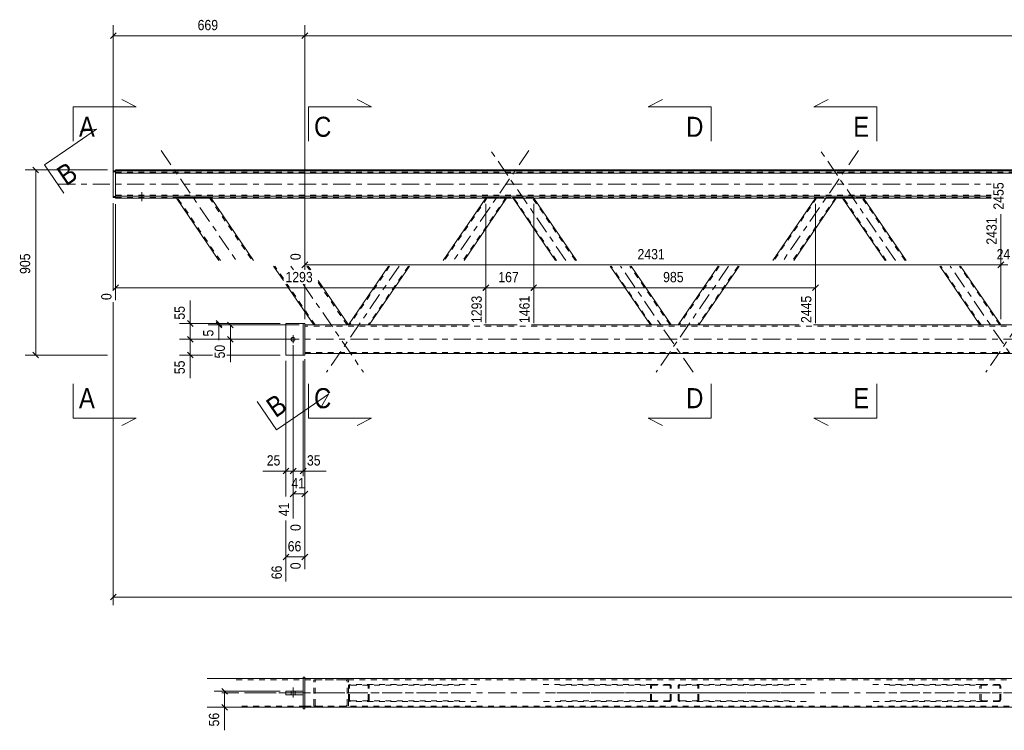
# Model space of a CAD drawing. Header units: millimetres. Extents: x 0 to 914, y 0 to 420.
# Tile 3 of 11: x 99 to 271, y 209 to 333. Entities that reach past the tile are written whole.
import ezdxf

# ---------------------------------------------------------------- set-up
doc = ezdxf.new("R2010")
doc.units = ezdxf.units.MM
for name, pattern in [('XKITLINE00', [0]), ('XKITLINE01', [4, 1, -1, 1, -1]), ('XKITLINE03', [6, 3, -1, 1, -1])]:
    doc.linetypes.add(name, pattern=pattern)
for name, color, linetype, lineweight in [('Element', 2, 'Continuous', 0), ('Przekrój', 7, 'Continuous', 0), ('Wymiar', 4, 'Continuous', 0), ('Śruba', 3, 'Continuous', 0)]:
    doc.layers.add(name, color=color, linetype=linetype, lineweight=lineweight)
doc.styles.add('ARIAL', font='ARIAL.TTF')

msp = doc.modelspace()

# ---------------------------------------------------------------- linework, layer by layer
at = {"layer": 'Element', "linetype": 'XKITLINE03', "lineweight": 0}
for p, q in [((123.52, 310.5), (136.65, 291.31)), ((187.74, 310.5), (174.6, 291.31)), ((194.22, 291.31), (181.09, 310.5)), ((245.3, 310.5), (232.17, 291.31)), ((251.79, 291.31), (238.66, 310.5)), ((105.58, 304.65), (268.49, 304.65)), ((146.19, 290.31), (146.62, 289.68)), ((165.07, 290.31), (152.41, 271.81)), ((216.42, 271.81), (203.76, 290.31)), ((222.63, 290.31), (209.97, 271.81)), ((273.99, 271.81), (261.33, 290.31)), ((280.2, 290.31), (267.54, 271.81)), ((148.35, 287.16), (158.85, 271.81)), ((138.62, 277.56), (633.17, 277.56)), ((134.11, 215.81), (158.85, 215.81)), ((138.62, 215.81), (633.17, 215.81)), ((177.15, 215.81), (152.41, 215.81)), ((216.42, 215.81), (191.68, 215.81)), ((234.72, 215.81), (209.97, 215.81)), ((273.99, 215.81), (249.24, 215.81)), ((292.28, 215.81), (267.54, 215.81))]:
    msp.add_line(p, q, dxfattribs=at)
at = {"layer": 'Element', "linetype": 'XKITLINE00', "lineweight": 0}
for p, q in [((115.58, 306.98), (115.18, 306.98)), ((115.18, 302.32), (115.18, 306.98)), ((115.18, 306.82), (115.58, 306.82)), ((115.58, 307.13), (115.58, 306.57)), ((115.58, 307.13), (664.28, 307.13)), ((115.58, 306.97), (664.28, 306.97)), ((115.58, 306.82), (115.58, 302.32)), ((664.28, 306.57), (115.58, 306.57)), ((115.58, 302.32), (115.18, 302.32)), ((115.58, 302.57), (115.58, 302.17)), ((115.58, 302.57), (268.49, 302.57)), ((115.58, 302.17), (126.67, 302.17)), ((126.2, 302.17), (133.63, 291.31)), ((126.67, 302.17), (126.68, 302.17)), ((126.68, 302.17), (131.77, 302.17)), ((126.68, 302.17), (131.77, 302.17)), ((131.77, 302.17), (131.78, 302.17)), ((268.49, 302.17), (131.78, 302.17)), ((132.25, 302.17), (139.68, 291.31)), ((180.22, 302.17), (172.79, 291.31)), ((183.85, 302.17), (176.42, 291.31)), ((192.41, 291.31), (184.98, 302.17)), ((196.04, 291.31), (188.61, 302.17)), ((237.78, 302.17), (230.35, 291.31)), ((241.42, 302.17), (233.99, 291.31)), ((249.97, 291.31), (242.54, 302.17)), ((253.61, 291.31), (246.18, 302.17)), ((143.16, 290.31), (144.88, 287.81)), ((149.22, 290.31), (149.65, 289.68)), ((163.25, 290.31), (156.24, 280.06)), ((166.88, 290.31), (159.87, 280.06)), ((208.96, 280.06), (201.94, 290.31)), ((212.59, 280.06), (205.58, 290.31)), ((220.82, 290.31), (213.8, 280.06)), ((224.45, 290.31), (217.44, 280.06)), ((266.52, 280.06), (259.51, 290.31)), ((270.16, 280.06), (263.14, 290.31)), ((145.32, 287.16), (150.18, 280.06)), ((150.94, 287.81), (156.24, 280.06)), ((145.32, 274.81), (145.32, 280.31)), ((145.32, 280.31), (148.32, 280.31)), ((148.62, 280.31), (148.32, 280.31)), ((148.32, 280.31), (148.32, 274.81)), ((148.62, 274.81), (148.62, 280.31)), ((150.18, 280.06), (148.62, 280.06)), ((150.18, 280.06), (150.18, 280.06)), ((155.75, 280.06), (150.18, 280.06)), ((156.2, 280.06), (155.75, 280.06)), ((156.24, 280.06), (156.2, 280.06)), ((177.36, 280.06), (156.23, 280.06)), ((156.24, 280.06), (156.24, 280.06)), ((185.71, 280.06), (179.88, 280.06)), ((234.92, 280.06), (188.23, 280.06)), ((615.55, 280.06), (237.44, 280.06)), ((148.32, 274.81), (145.32, 274.81)), ((148.32, 274.81), (148.62, 274.81)), ((148.62, 275.06), (623.17, 275.06)), ((148.32, 218.56), (148.62, 218.56)), ((148.32, 218.56), (148.32, 213.06)), ((148.62, 218.56), (148.62, 213.06)), ((131.56, 218.31), (148.32, 218.31)), ((623.17, 218.31), (148.62, 218.31)), ((145.32, 215.51), (145.32, 216.11)), ((148.32, 216.11), (145.32, 216.11)), ((148.32, 215.51), (145.32, 215.51)), ((148.32, 216.11), (148.32, 215.51)), ((131.56, 213.31), (148.32, 213.31)), ((148.62, 213.31), (623.17, 213.31)), ((155.75, 213.31), (148.62, 213.31)), ((150.65, 213.31), (150.66, 213.31)), ((155.75, 213.31), (155.77, 213.31)), ((148.32, 213.06), (148.62, 213.06))]:
    msp.add_line(p, q, dxfattribs=at)
at = {"layer": 'Element', "linetype": 'XKITLINE01', "lineweight": 0}
for p, q in [((115.58, 302.32), (115.58, 306.98)), ((115.58, 306.97), (115.58, 306.73)), ((115.58, 306.73), (664.28, 306.73)), ((115.58, 306.62), (664.28, 306.62)), ((115.58, 306.57), (115.58, 302.63)), ((115.58, 306.57), (115.58, 306.28)), ((115.58, 302.73), (115.58, 302.57)), ((115.58, 302.73), (268.49, 302.73)), ((115.58, 302.67), (268.49, 302.67)), ((115.58, 302.48), (115.18, 302.48)), ((115.58, 302.33), (268.49, 302.33)), ((126.13, 302.32), (126.1, 302.31)), ((126.19, 302.18), (126.1, 302.31)), ((126.23, 302.32), (126.13, 302.32)), ((126.19, 302.18), (126.2, 302.17)), ((126.19, 302.18), (126.23, 302.18)), ((126.39, 302.33), (126.23, 302.32)), ((126.23, 302.18), (126.34, 302.17)), ((126.34, 302.31), (126.36, 302.32)), ((133.87, 291.31), (126.34, 302.31)), ((126.34, 302.31), (126.43, 302.18)), ((126.34, 302.17), (126.49, 302.17)), ((126.36, 302.32), (126.41, 302.32)), ((126.57, 302.33), (126.39, 302.33)), ((126.41, 302.32), (126.48, 302.32)), ((126.45, 302.18), (126.43, 302.18)), ((126.5, 302.18), (126.45, 302.18)), ((126.48, 302.32), (126.58, 302.32)), ((126.49, 302.17), (126.67, 302.17)), ((126.58, 302.18), (126.5, 302.18)), ((126.57, 302.33), (131.66, 302.33)), ((126.58, 302.32), (131.67, 302.32)), ((126.68, 302.18), (126.58, 302.18)), ((126.67, 302.17), (126.68, 302.17)), ((126.68, 302.18), (131.77, 302.18)), ((131.85, 302.33), (131.66, 302.33)), ((131.67, 302.32), (131.76, 302.32)), ((131.76, 302.32), (131.84, 302.32)), ((131.86, 302.18), (131.77, 302.18)), ((131.77, 302.17), (131.78, 302.17)), ((131.78, 302.17), (131.95, 302.17)), ((131.84, 302.32), (131.89, 302.32)), ((132.01, 302.32), (131.85, 302.33)), ((131.94, 302.18), (131.86, 302.18)), ((131.89, 302.32), (131.91, 302.31)), ((131.91, 302.31), (139.44, 291.31)), ((132, 302.18), (131.91, 302.31)), ((131.99, 302.18), (131.94, 302.18)), ((131.95, 302.17), (132.11, 302.17)), ((132, 302.18), (131.99, 302.18)), ((132.12, 302.32), (132.01, 302.32)), ((132.11, 302.17), (132.21, 302.18)), ((132.16, 302.31), (132.12, 302.32)), ((132.25, 302.18), (132.16, 302.31)), ((132.21, 302.18), (132.25, 302.18)), ((132.25, 302.18), (132.25, 302.17)), ((180.48, 302.29), (172.97, 291.31)), ((183.75, 302.29), (176.24, 291.31)), ((180.24, 302.21), (180.22, 302.17)), ((180.24, 302.21), (180.3, 302.29)), ((180.24, 302.21), (180.27, 302.21)), ((180.27, 302.21), (180.35, 302.2)), ((180.33, 302.29), (180.3, 302.29)), ((180.41, 302.29), (180.33, 302.29)), ((180.35, 302.2), (180.46, 302.2)), ((180.53, 302.3), (180.41, 302.29)), ((180.44, 302.21), (180.43, 302.21)), ((180.48, 302.21), (180.44, 302.21)), ((180.46, 302.2), (180.6, 302.2)), ((180.48, 302.29), (180.49, 302.29)), ((180.54, 302.21), (180.48, 302.21)), ((180.49, 302.29), (180.53, 302.29)), ((180.67, 302.3), (180.53, 302.3)), ((180.53, 302.29), (180.59, 302.29)), ((180.6, 302.21), (180.54, 302.21)), ((180.59, 302.29), (180.66, 302.29)), ((180.6, 302.21), (183.51, 302.21)), ((180.6, 302.2), (183.51, 302.2)), ((180.66, 302.29), (183.57, 302.29)), ((180.67, 302.3), (183.57, 302.3)), ((183.58, 302.21), (183.51, 302.21)), ((183.51, 302.2), (183.65, 302.2)), ((183.71, 302.3), (183.57, 302.3)), ((183.57, 302.29), (183.64, 302.29)), ((183.64, 302.21), (183.58, 302.21)), ((183.64, 302.29), (183.7, 302.29)), ((183.68, 302.21), (183.64, 302.21)), ((183.65, 302.2), (183.77, 302.2)), ((183.7, 302.21), (183.68, 302.21)), ((183.7, 302.29), (183.74, 302.29)), ((183.83, 302.29), (183.71, 302.3)), ((183.74, 302.29), (183.75, 302.29)), ((183.77, 302.2), (183.85, 302.21)), ((183.91, 302.29), (183.83, 302.29)), ((183.88, 302.21), (183.85, 302.17)), ((183.85, 302.21), (183.88, 302.21)), ((183.88, 302.21), (183.93, 302.29)), ((183.93, 302.29), (183.91, 302.29)), ((184.95, 302.21), (184.9, 302.29)), ((184.92, 302.29), (184.9, 302.29)), ((185, 302.29), (184.92, 302.29)), ((184.98, 302.17), (184.95, 302.21)), ((184.95, 302.21), (184.98, 302.21)), ((184.98, 302.21), (185.06, 302.2)), ((185.12, 302.3), (185, 302.29)), ((185.06, 302.2), (185.18, 302.2)), ((192.59, 291.31), (185.08, 302.29)), ((185.08, 302.29), (185.13, 302.21)), ((185.08, 302.29), (185.09, 302.29)), ((185.09, 302.29), (185.13, 302.29)), ((185.25, 302.3), (185.12, 302.3)), ((185.13, 302.29), (185.19, 302.29)), ((185.15, 302.21), (185.13, 302.21)), ((185.19, 302.21), (185.15, 302.21)), ((185.18, 302.2), (185.32, 302.2)), ((185.19, 302.29), (185.26, 302.29)), ((185.25, 302.21), (185.19, 302.21)), ((185.25, 302.3), (188.16, 302.3)), ((185.32, 302.21), (185.25, 302.21)), ((185.26, 302.29), (188.17, 302.29)), ((185.32, 302.21), (188.22, 302.21)), ((185.32, 302.2), (188.23, 302.2)), ((188.3, 302.3), (188.16, 302.3)), ((188.17, 302.29), (188.24, 302.29)), ((188.29, 302.21), (188.22, 302.21)), ((188.23, 302.2), (188.37, 302.2)), ((188.24, 302.29), (188.29, 302.29)), ((188.29, 302.29), (188.34, 302.29)), ((188.35, 302.21), (188.29, 302.21)), ((188.42, 302.29), (188.3, 302.3)), ((188.34, 302.29), (188.35, 302.29)), ((195.86, 291.31), (188.35, 302.29)), ((188.35, 302.29), (188.4, 302.21)), ((188.39, 302.21), (188.35, 302.21)), ((188.37, 302.2), (188.48, 302.2)), ((188.4, 302.21), (188.39, 302.21)), ((188.5, 302.29), (188.42, 302.29)), ((188.48, 302.2), (188.56, 302.21)), ((188.53, 302.29), (188.5, 302.29)), ((188.58, 302.21), (188.53, 302.29)), ((188.56, 302.21), (188.58, 302.21)), ((188.61, 302.17), (188.58, 302.21)), ((238.04, 302.29), (230.53, 291.31)), ((241.32, 302.29), (233.81, 291.31)), ((237.81, 302.21), (237.78, 302.17)), ((237.81, 302.21), (237.86, 302.29)), ((237.81, 302.21), (237.84, 302.21)), ((237.84, 302.21), (237.91, 302.2)), ((237.89, 302.29), (237.86, 302.29)), ((237.97, 302.29), (237.89, 302.29)), ((237.91, 302.2), (238.03, 302.2)), ((238.09, 302.3), (237.97, 302.29)), ((238, 302.21), (237.99, 302.21)), ((238.04, 302.21), (238, 302.21)), ((238.03, 302.2), (238.17, 302.2)), ((238.04, 302.29), (238.06, 302.29)), ((238.1, 302.21), (238.04, 302.21)), ((238.06, 302.29), (238.1, 302.29)), ((238.23, 302.3), (238.09, 302.3)), ((238.1, 302.29), (238.16, 302.29)), ((238.17, 302.21), (238.1, 302.21)), ((238.16, 302.29), (238.23, 302.29)), ((238.17, 302.21), (241.08, 302.21)), ((238.17, 302.2), (241.08, 302.2)), ((238.23, 302.3), (241.14, 302.3)), ((238.23, 302.29), (241.14, 302.29)), ((241.15, 302.21), (241.08, 302.21)), ((241.08, 302.2), (241.22, 302.2)), ((241.28, 302.3), (241.14, 302.3)), ((241.14, 302.29), (241.21, 302.29)), ((241.21, 302.21), (241.15, 302.21)), ((241.21, 302.29), (241.26, 302.29)), ((241.25, 302.21), (241.21, 302.21)), ((241.22, 302.2), (241.33, 302.2)), ((241.26, 302.21), (241.25, 302.21)), ((241.26, 302.29), (241.3, 302.29)), ((241.4, 302.29), (241.28, 302.3)), ((241.3, 302.29), (241.32, 302.29)), ((241.33, 302.2), (241.42, 302.21)), ((241.47, 302.29), (241.4, 302.29)), ((241.45, 302.21), (241.42, 302.17)), ((241.42, 302.21), (241.45, 302.21)), ((241.45, 302.21), (241.5, 302.29)), ((241.5, 302.29), (241.47, 302.29)), ((242.51, 302.21), (242.46, 302.29)), ((242.49, 302.29), (242.46, 302.29)), ((242.56, 302.29), (242.49, 302.29)), ((242.54, 302.17), (242.51, 302.21)), ((242.51, 302.21), (242.54, 302.21)), ((242.54, 302.21), (242.63, 302.2)), ((242.68, 302.3), (242.56, 302.29)), ((242.63, 302.2), (242.74, 302.2)), ((250.15, 291.31), (242.64, 302.29)), ((242.64, 302.29), (242.7, 302.21)), ((242.64, 302.29), (242.66, 302.29)), ((242.66, 302.29), (242.7, 302.29)), ((242.82, 302.3), (242.68, 302.3)), ((242.7, 302.29), (242.75, 302.29)), ((242.71, 302.21), (242.7, 302.21)), ((242.75, 302.21), (242.71, 302.21)), ((242.74, 302.2), (242.88, 302.2)), ((242.75, 302.29), (242.82, 302.29)), ((242.81, 302.21), (242.75, 302.21)), ((242.88, 302.21), (242.81, 302.21)), ((242.82, 302.3), (245.73, 302.3)), ((242.82, 302.29), (245.73, 302.29)), ((242.88, 302.21), (245.79, 302.21)), ((242.88, 302.2), (245.79, 302.2)), ((245.87, 302.3), (245.73, 302.3)), ((245.73, 302.29), (245.8, 302.29)), ((245.86, 302.21), (245.79, 302.21)), ((245.79, 302.2), (245.93, 302.2)), ((245.8, 302.29), (245.86, 302.29)), ((245.86, 302.29), (245.9, 302.29)), ((245.92, 302.21), (245.86, 302.21)), ((245.99, 302.29), (245.87, 302.3)), ((245.9, 302.29), (245.92, 302.29)), ((253.43, 291.31), (245.92, 302.29)), ((245.92, 302.29), (245.97, 302.21)), ((245.96, 302.21), (245.92, 302.21)), ((245.93, 302.2), (246.05, 302.2)), ((245.97, 302.21), (245.96, 302.21)), ((246.07, 302.29), (245.99, 302.29)), ((246.05, 302.2), (246.12, 302.21)), ((246.1, 302.29), (246.07, 302.29)), ((246.15, 302.21), (246.1, 302.29)), ((246.12, 302.21), (246.15, 302.21)), ((246.18, 302.17), (246.15, 302.21)), ((144.88, 288.16), (143.4, 290.31)), ((148.98, 290.31), (149.41, 289.68)), ((163.43, 290.31), (156.42, 280.06)), ((166.7, 290.31), (159.69, 280.06)), ((209.14, 280.06), (202.13, 290.31)), ((212.41, 280.06), (205.4, 290.31)), ((221, 290.31), (213.98, 280.06)), ((224.27, 290.31), (217.25, 280.06)), ((266.71, 280.06), (259.69, 290.31)), ((269.98, 280.06), (262.96, 290.31)), ((150.42, 280.06), (145.56, 287.16)), ((150.94, 287.45), (155.99, 280.06)), ((148.32, 280.31), (148.32, 274.81)), ((148.62, 280.06), (148.62, 275.06)), ((623.17, 279.86), (148.62, 279.86)), ((156.23, 280.06), (150.18, 280.06)), ((150.18, 280.06), (150.18, 280.06)), ((150.42, 280.06), (150.42, 280.06)), ((150.66, 280.06), (150.66, 280.06)), ((155.75, 280.06), (156.09, 280.06)), ((155.99, 280.06), (155.99, 280.06)), ((159.87, 280.06), (156.24, 280.06)), ((212.59, 280.06), (208.96, 280.06)), ((217.44, 280.06), (213.8, 280.06)), ((270.16, 280.06), (266.52, 280.06)), ((148.62, 275.26), (623.17, 275.26)), ((136.65, 218.11), (155.75, 218.11)), ((148.32, 218.31), (155.75, 218.31)), ((148.62, 218.31), (148.62, 213.31)), ((623.17, 218.11), (148.62, 218.11)), ((150.21, 218.06), (150.18, 217.91)), ((150.18, 213.71), (150.18, 217.91)), ((150.21, 218.06), (150.21, 218.06)), ((150.42, 217.91), (150.44, 217.99)), ((150.42, 213.71), (150.42, 217.91)), ((150.44, 217.99), (150.49, 218.05)), ((150.49, 218.28), (150.48, 218.28)), ((150.66, 218.31), (150.49, 218.28)), ((150.49, 218.05), (150.52, 218.07)), ((150.52, 218.07), (150.57, 218.1)), ((150.57, 218.1), (150.66, 218.11)), ((155.94, 218.28), (155.75, 218.31)), ((155.75, 218.11), (155.84, 218.1)), ((155.84, 218.1), (155.92, 218.05)), ((155.92, 218.05), (155.97, 217.99)), ((155.97, 217.99), (155.99, 217.91)), ((155.99, 213.71), (155.99, 217.91)), ((156.24, 217.91), (156.2, 218.06)), ((156.2, 218.06), (156.2, 218.06)), ((156.24, 213.71), (156.24, 217.91)), ((156.26, 217.13), (156.24, 217.01)), ((156.24, 214.61), (156.24, 217.01)), ((156.34, 217.22), (156.26, 217.13)), ((156.46, 217.29), (156.34, 217.22)), ((156.42, 217.01), (156.43, 217.07)), ((156.42, 214.61), (156.42, 217.01)), ((156.43, 217.07), (156.47, 217.12)), ((156.6, 217.31), (156.46, 217.29)), ((156.47, 217.12), (156.53, 217.15)), ((156.53, 217.15), (156.6, 217.16)), ((178.6, 217.31), (156.6, 217.31)), ((175.7, 217.16), (156.6, 217.16)), ((159.65, 217.29), (159.51, 217.31)), ((159.51, 217.16), (159.58, 217.15)), ((159.58, 217.15), (159.64, 217.12)), ((159.64, 217.12), (159.67, 217.07)), ((159.76, 217.22), (159.65, 217.29)), ((159.67, 217.07), (159.69, 217.01)), ((159.69, 214.61), (159.69, 217.01)), ((159.84, 217.13), (159.76, 217.22)), ((159.87, 217.01), (159.84, 217.13)), ((159.87, 214.61), (159.87, 217.01)), ((190.22, 217.31), (209.32, 217.31)), ((193.13, 217.16), (212.23, 217.16)), ((208.99, 217.13), (208.96, 217.01)), ((208.96, 214.61), (208.96, 217.01)), ((209.06, 217.22), (208.99, 217.13)), ((209.18, 217.29), (209.06, 217.22)), ((209.14, 217.01), (209.15, 217.07)), ((209.14, 214.61), (209.14, 217.01)), ((209.15, 217.07), (209.19, 217.12)), ((209.32, 217.31), (209.18, 217.29)), ((209.19, 217.12), (209.25, 217.15)), ((209.25, 217.15), (209.32, 217.16)), ((209.32, 217.31), (212.23, 217.31)), ((212.23, 217.16), (209.32, 217.16)), ((212.37, 217.29), (212.23, 217.31)), ((212.23, 217.16), (212.3, 217.15)), ((212.3, 217.15), (212.36, 217.12)), ((212.36, 217.12), (212.4, 217.07)), ((212.49, 217.22), (212.37, 217.29)), ((212.4, 217.07), (212.41, 217.01)), ((212.41, 214.61), (212.41, 217.01)), ((212.57, 217.13), (212.49, 217.22)), ((212.59, 217.01), (212.57, 217.13)), ((212.59, 214.61), (212.59, 217.01)), ((213.83, 217.13), (213.8, 217.01)), ((213.8, 214.61), (213.8, 217.01)), ((213.91, 217.22), (213.83, 217.13)), ((214.03, 217.29), (213.91, 217.22)), ((213.98, 217.01), (214, 217.07)), ((213.98, 214.61), (213.98, 217.01)), ((214, 217.07), (214.04, 217.12)), ((214.16, 217.31), (214.03, 217.29)), ((214.04, 217.12), (214.09, 217.15)), ((214.09, 217.15), (214.16, 217.16)), ((236.17, 217.31), (214.16, 217.31)), ((233.26, 217.16), (214.16, 217.16)), ((217.21, 217.29), (217.07, 217.31)), ((217.07, 217.16), (217.14, 217.15)), ((217.14, 217.15), (217.2, 217.12)), ((217.2, 217.12), (217.24, 217.07)), ((217.33, 217.22), (217.21, 217.29)), ((217.24, 217.07), (217.25, 217.01)), ((217.25, 214.61), (217.25, 217.01)), ((217.41, 217.13), (217.33, 217.22)), ((217.44, 217.01), (217.41, 217.13)), ((217.44, 214.61), (217.44, 217.01)), ((247.79, 217.31), (266.89, 217.31)), ((250.7, 217.16), (269.8, 217.16)), ((266.55, 217.13), (266.52, 217.01)), ((266.52, 214.61), (266.52, 217.01)), ((266.63, 217.22), (266.55, 217.13)), ((266.75, 217.29), (266.63, 217.22)), ((266.71, 217.01), (266.72, 217.07)), ((266.71, 214.61), (266.71, 217.01)), ((266.72, 217.07), (266.76, 217.12)), ((266.89, 217.31), (266.75, 217.29)), ((266.76, 217.12), (266.82, 217.15)), ((266.82, 217.15), (266.89, 217.16)), ((266.89, 217.31), (269.8, 217.31)), ((269.8, 217.16), (266.89, 217.16)), ((269.93, 217.29), (269.8, 217.31)), ((269.8, 217.16), (269.87, 217.15)), ((269.87, 217.15), (269.92, 217.12)), ((269.92, 217.12), (269.96, 217.07)), ((270.05, 217.22), (269.93, 217.29)), ((269.96, 217.07), (269.98, 217.01)), ((269.98, 214.61), (269.98, 217.01)), ((270.13, 217.13), (270.05, 217.22)), ((270.16, 217.01), (270.13, 217.13)), ((270.16, 214.61), (270.16, 217.01)), ((148.32, 215.51), (148.32, 216.11)), ((148.62, 213.51), (136.65, 213.51)), ((148.32, 213.31), (148.62, 213.31)), ((148.62, 213.51), (623.17, 213.51)), ((155.75, 213.51), (148.62, 213.51)), ((150.18, 213.71), (150.19, 213.64)), ((150.19, 213.64), (150.21, 213.56)), ((150.44, 213.63), (150.42, 213.71)), ((150.49, 213.57), (150.44, 213.63)), ((150.48, 213.34), (150.65, 213.31)), ((150.57, 213.53), (150.49, 213.57)), ((150.66, 213.51), (150.57, 213.53)), ((155.84, 213.53), (155.75, 213.51)), ((155.77, 213.31), (155.94, 213.34)), ((155.92, 213.57), (155.84, 213.53)), ((155.97, 213.63), (155.92, 213.57)), ((155.99, 213.71), (155.97, 213.63)), ((156.2, 213.56), (156.22, 213.64)), ((156.22, 213.64), (156.24, 213.71)), ((156.24, 214.61), (156.26, 214.5)), ((156.26, 214.5), (156.34, 214.4)), ((156.34, 214.4), (156.46, 214.33)), ((156.43, 214.55), (156.42, 214.61)), ((156.47, 214.51), (156.43, 214.55)), ((156.46, 214.33), (156.6, 214.31)), ((156.53, 214.47), (156.47, 214.51)), ((156.6, 214.46), (156.53, 214.47)), ((175.7, 214.46), (156.6, 214.46)), ((178.6, 214.31), (156.6, 214.31)), ((159.58, 214.47), (159.51, 214.46)), ((159.51, 214.31), (159.65, 214.33)), ((159.64, 214.51), (159.58, 214.47)), ((159.67, 214.55), (159.64, 214.51)), ((159.65, 214.33), (159.76, 214.4)), ((159.69, 214.61), (159.67, 214.55)), ((159.76, 214.4), (159.84, 214.5)), ((159.84, 214.5), (159.87, 214.61)), ((209.32, 214.31), (190.22, 214.31)), ((212.23, 214.46), (193.13, 214.46)), ((208.96, 214.61), (208.99, 214.5)), ((208.99, 214.5), (209.06, 214.4)), ((209.06, 214.4), (209.18, 214.33)), ((209.15, 214.55), (209.14, 214.61)), ((209.19, 214.51), (209.15, 214.55)), ((209.18, 214.33), (209.32, 214.31)), ((209.25, 214.47), (209.19, 214.51)), ((209.32, 214.46), (209.25, 214.47)), ((209.32, 214.46), (212.23, 214.46)), ((212.23, 214.31), (209.32, 214.31)), ((212.3, 214.47), (212.23, 214.46)), ((212.23, 214.31), (212.37, 214.33)), ((212.36, 214.51), (212.3, 214.47)), ((212.4, 214.55), (212.36, 214.51)), ((212.37, 214.33), (212.49, 214.4)), ((212.41, 214.61), (212.4, 214.55)), ((212.49, 214.4), (212.57, 214.5)), ((212.57, 214.5), (212.59, 214.61)), ((213.8, 214.61), (213.83, 214.5)), ((213.83, 214.5), (213.91, 214.4)), ((213.91, 214.4), (214.03, 214.33)), ((214, 214.55), (213.98, 214.61)), ((214.04, 214.51), (214, 214.55)), ((214.03, 214.33), (214.16, 214.31)), ((214.09, 214.47), (214.04, 214.51)), ((214.16, 214.46), (214.09, 214.47)), ((233.26, 214.46), (214.16, 214.46)), ((236.17, 214.31), (214.16, 214.31)), ((217.14, 214.47), (217.07, 214.46)), ((217.07, 214.31), (217.21, 214.33)), ((217.2, 214.51), (217.14, 214.47)), ((217.24, 214.55), (217.2, 214.51)), ((217.21, 214.33), (217.33, 214.4)), ((217.25, 214.61), (217.24, 214.55)), ((217.33, 214.4), (217.41, 214.5)), ((217.41, 214.5), (217.44, 214.61)), ((266.89, 214.31), (247.79, 214.31)), ((269.8, 214.46), (250.7, 214.46)), ((266.52, 214.61), (266.55, 214.5)), ((266.55, 214.5), (266.63, 214.4)), ((266.63, 214.4), (266.75, 214.33)), ((266.72, 214.55), (266.71, 214.61)), ((266.76, 214.51), (266.72, 214.55)), ((266.75, 214.33), (266.89, 214.31)), ((266.82, 214.47), (266.76, 214.51)), ((266.89, 214.46), (266.82, 214.47)), ((266.89, 214.46), (269.8, 214.46)), ((269.8, 214.31), (266.89, 214.31)), ((269.87, 214.47), (269.8, 214.46)), ((269.8, 214.31), (269.93, 214.33)), ((269.92, 214.51), (269.87, 214.47)), ((269.96, 214.55), (269.92, 214.51)), ((269.93, 214.33), (270.05, 214.4)), ((269.98, 214.61), (269.96, 214.55)), ((270.05, 214.4), (270.13, 214.5)), ((270.13, 214.5), (270.16, 214.61))]:
    msp.add_line(p, q, dxfattribs=at)
for centre, start, end in [((155.8, 217.85), 28.3372, 72.5994), ((150.61, 213.77), 208.3372, 252.5994)]:
    msp.add_arc(centre, 0.451, start, end, dxfattribs=at)
at = {"layer": 'Przekrój', "linetype": 'XKITLINE00', "lineweight": 0}
for p, q in [((108.18, 318.16), (108.18, 312.16)), ((108.18, 318.16), (114.18, 318.16)), ((114.18, 318.16), (119.18, 318.16)), ((119.18, 318.16), (116.68, 319.41)), ((149.24, 318.16), (149.24, 312.16)), ((149.24, 318.16), (155.24, 318.16)), ((155.24, 318.16), (160.24, 318.16)), ((160.24, 318.16), (157.74, 319.41)), ((208.59, 318.16), (211.09, 319.41)), ((213.59, 318.16), (208.59, 318.16)), ((219.59, 318.16), (213.59, 318.16)), ((219.59, 318.16), (219.59, 312.16)), ((237.5, 318.16), (240, 319.41)), ((242.5, 318.16), (237.5, 318.16)), ((248.5, 318.16), (242.5, 318.16)), ((248.5, 318.16), (248.5, 312.16)), ((108.11, 311.39), (112.23, 314.22)), ((112.23, 314.22), (109.46, 313.84)), ((103.15, 308.01), (108.11, 311.39)), ((103.15, 308.01), (106.54, 303.05)), ((108.18, 263.78), (108.18, 269.78)), ((149.24, 263.78), (149.24, 269.78)), ((219.59, 263.78), (219.59, 269.78)), ((248.5, 263.78), (248.5, 269.78)), ((143.66, 261.75), (140.27, 266.7)), ((148.61, 265.14), (152.74, 267.96)), ((152.74, 267.96), (151.38, 265.52)), ((143.66, 261.75), (148.61, 265.14)), ((108.18, 263.78), (114.18, 263.78)), ((114.18, 263.78), (119.18, 263.78)), ((119.18, 263.78), (116.68, 262.53)), ((149.24, 263.78), (155.24, 263.78)), ((155.24, 263.78), (160.24, 263.78)), ((160.24, 263.78), (157.74, 262.53)), ((208.59, 263.78), (211.09, 262.53)), ((213.59, 263.78), (208.59, 263.78)), ((219.59, 263.78), (213.59, 263.78)), ((237.5, 263.78), (240, 262.53)), ((242.5, 263.78), (237.5, 263.78)), ((248.5, 263.78), (242.5, 263.78))]:
    msp.add_line(p, q, dxfattribs=at)
at = {"layer": 'Wymiar', "linetype": 'XKITLINE00', "lineweight": 0}
for p, q in [((115.18, 303.32), (115.18, 332.42)), ((148.62, 289.68), (148.62, 332.42)), ((148.62, 289.68), (148.62, 332.42)), ((115.68, 331.07), (114.67, 330.05)), ((115.18, 330.56), (148.62, 330.56)), ((149.13, 331.07), (148.11, 330.05)), ((149.13, 331.07), (148.11, 330.05)), ((148.62, 330.56), (623.17, 330.56)), ((114.18, 307.13), (99.76, 307.13)), ((101.11, 307.63), (102.13, 306.62)), ((101.62, 274.81), (101.62, 307.13)), ((115.18, 301.32), (115.18, 286.1)), ((115.58, 301.17), (115.58, 284.41)), ((180.24, 301.2), (180.24, 280.4)), ((180.24, 301.2), (180.24, 280.4)), ((188.59, 301.2), (188.59, 280.4)), ((188.59, 301.2), (188.59, 280.4)), ((237.8, 301.2), (237.8, 280.4)), ((270.16, 293.68), (270.16, 299.42)), ((270.16, 281.06), (270.16, 299.42)), ((148.62, 289.68), (148.62, 292.72)), ((149.13, 291.07), (148.11, 290.05)), ((270.67, 291.07), (269.65, 290.05)), ((270.67, 291.07), (269.65, 290.05)), ((270.16, 281.06), (270.16, 291.16)), ((148.62, 290.56), (270.16, 290.56)), ((270.16, 290.56), (271.37, 290.56)), ((148.62, 281.06), (148.62, 287.16)), ((148.62, 281.06), (148.62, 287.16)), ((148.62, 281.06), (148.62, 287.16)), ((116.08, 287.07), (115.07, 286.05)), ((115.58, 286.56), (180.24, 286.56)), ((180.75, 287.07), (179.73, 286.05)), ((180.75, 287.07), (179.78, 286.1)), ((180.24, 286.56), (188.59, 286.56)), ((189.1, 287.07), (188.08, 286.05)), ((189.1, 287.07), (188.13, 286.1)), ((188.59, 286.56), (237.8, 286.56)), ((238.31, 287.07), (237.29, 286.05)), ((115.18, 284.05), (115.18, 231.12)), ((128.62, 280.31), (128.62, 284.33)), ((128.62, 280.31), (128.62, 284.33)), ((144.32, 280.31), (126.76, 280.31)), ((128.11, 280.82), (129.13, 279.8)), ((128.62, 277.56), (128.62, 280.31)), ((144.32, 280.31), (131.76, 280.31)), ((133.11, 280.82), (134.13, 279.8)), ((133.11, 280.57), (134.13, 279.55)), ((133.62, 280.06), (133.62, 280.31)), ((135.11, 280.57), (136.13, 279.55)), ((147.62, 280.06), (131.76, 280.06)), ((133.62, 280.06), (133.62, 277.38)), ((133.62, 280.06), (133.62, 277.38)), ((147.62, 280.06), (133.76, 280.06)), ((135.62, 277.56), (135.62, 280.06)), ((145.57, 277.56), (126.76, 277.56)), ((145.57, 277.56), (126.76, 277.56)), ((128.11, 278.07), (129.13, 277.05)), ((128.11, 278.07), (129.13, 277.05)), ((128.62, 274.81), (128.62, 277.56)), ((145.57, 277.56), (133.76, 277.56)), ((135.11, 278.07), (136.13, 277.05)), ((135.62, 277.56), (135.62, 273.54)), ((135.62, 277.56), (135.62, 273.54)), ((101.11, 275.32), (102.13, 274.3)), ((128.11, 275.32), (129.13, 274.3)), ((146.57, 276.56), (146.57, 246.27)), ((146.57, 276.56), (146.57, 253.68)), ((146.57, 276.56), (146.57, 253.68)), ((114.18, 274.81), (99.76, 274.81)), ((132.5, 274.81), (126.76, 274.81)), ((128.62, 274.81), (128.62, 270.79)), ((128.62, 274.81), (128.62, 270.79)), ((144.32, 274.81), (135.02, 274.81)), ((145.32, 273.81), (145.32, 250.1)), ((145.32, 273.81), (145.32, 253.12)), ((148.32, 273.81), (148.32, 253.68)), ((148.62, 274.06), (148.62, 253.68)), ((148.62, 274.06), (148.62, 244.09)), ((145.32, 254.56), (141.3, 254.56)), ((145.32, 254.56), (141.3, 254.56)), ((145.83, 255.07), (144.81, 254.05)), ((145.32, 254.56), (146.57, 254.56)), ((147.08, 255.07), (146.06, 254.05)), ((147.08, 255.07), (146.06, 254.05)), ((146.57, 254.56), (148.32, 254.56)), ((148.83, 255.07), (147.81, 254.05)), ((148.32, 254.56), (152.34, 254.56)), ((148.32, 254.56), (152.34, 254.56)), ((147.08, 251.07), (146.06, 250.05)), ((149.13, 251.07), (148.11, 250.05)), ((148.62, 251.16), (148.62, 237.41)), ((146.57, 250.56), (148.62, 250.56)), ((145.32, 245.91), (145.32, 235.27)), ((145.83, 240.07), (144.81, 239.05)), ((145.32, 239.56), (148.62, 239.56)), ((149.13, 240.07), (148.11, 239.05)), ((115.68, 233.07), (114.67, 232.05)), ((115.18, 232.56), (664.68, 232.56)), ((144.32, 216.11), (132.76, 216.11)), ((134.11, 216.62), (135.13, 215.6)), ((134.62, 213.31), (134.62, 216.11)), ((147.62, 213.31), (132.76, 213.31)), ((134.11, 213.82), (135.13, 212.8)), ((134.62, 213.31), (134.62, 209.29)), ((134.62, 213.31), (134.62, 209.29))]:
    msp.add_line(p, q, dxfattribs=at)
at = {"layer": 'Śruba', "linetype": 'XKITLINE00', "lineweight": 0}
for p, q in [((120.18, 301.74), (120.18, 303.24)), ((120.18, 301.66), (120.18, 303.15)), ((145.87, 277.56), (147.27, 277.56)), ((146.57, 278.26), (146.57, 276.86)), ((146.57, 215.01), (146.57, 216.76)), ((146.22, 215.51), (146.22, 216.11)), ((146.92, 215.51), (146.92, 216.11))]:
    msp.add_line(p, q, dxfattribs=at)
msp.add_circle((146.57, 277.56), 0.35, dxfattribs=at)

# ---------------------------------------------------------------- texts
at = {"layer": 'Przekrój', "style": 'ARIAL', "width": 0.85}
for s, p in [('A', (109.18, 312.91)), ('C', (150.24, 312.91)), ('D', (215.22, 312.91)), ('E', (244.39, 312.91)), ('A', (109.18, 265.53)), ('C', (150.24, 265.53)), ('D', (215.22, 265.53)), ('E', (244.39, 265.53))]:
    msp.add_text(s, height=3.5, dxfattribs=at).set_placement(p)
for p in [(106.94, 304.24), (143.5, 263.76)]:
    msp.add_text('B', height=3.5, rotation=34.3832, dxfattribs=at).set_placement(p)
at = {"layer": 'Wymiar', "style": 'ARIAL', "width": 0.85}
for s, p in [('669', (129.9, 331.52)), ('2431', (206.72, 291.52)), ('24', (269.43, 291.52)), ('1293', (145.24, 287.52)), ('167', (182.41, 287.52)), ('985', (211.19, 287.52)), ('25', (141.97, 255.52)), ('35', (148.99, 255.52)), ('41', (146.26, 251.52)), ('66', (145.63, 240.52))]:
    msp.add_text(s, height=1.8, dxfattribs=at).set_placement(p)
for s, p in [('2455', (270.65, 300.2)), ('2431', (269.44, 294.08)), ('905', (100.66, 288.97)), ('0', (147.9, 291.38)), ('0', (114.86, 284.41)), ('1293', (179.52, 280.4)), ('1461', (187.87, 280.4)), ('2445', (237.08, 280.4)), ('55', (127.66, 280.99)), ('5', (132.66, 278.05)), ('50', (134.66, 274.22)), ('55', (127.66, 271.47)), ('41', (145.85, 246.67)), ('0', (147.9, 244.09)), ('66', (144.6, 235.67)), ('0', (147.9, 237.41)), ('56', (133.66, 209.97))]:
    msp.add_text(s, height=1.8, rotation=90.0002, dxfattribs=at).set_placement(p)

doc.saveas('drawing.dxf')
